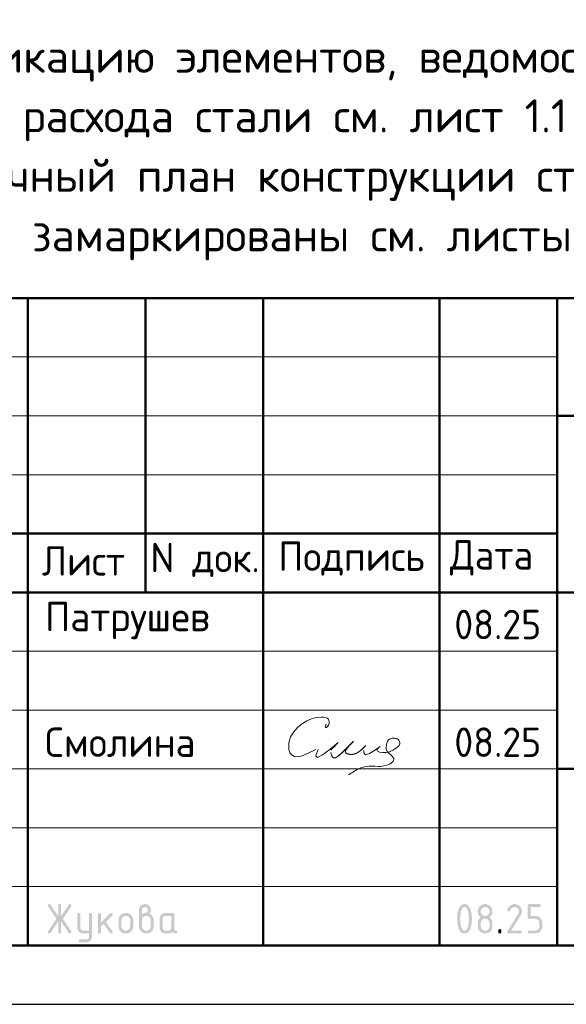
# Model space of a CAD drawing. Header units: millimetres. Extents: x 0 to 50400, y 0 to 35640.
# Tile 8 of 12: x 29917 to 35493, y 0 to 10039. Entities that reach past the tile are written whole.
import ezdxf

# ---------------------------------------------------------------- set-up
doc = ezdxf.new("R2010")
doc.units = ezdxf.units.MM
doc.layers.add('Standard', color=7, linetype='Continuous', lineweight=25)
doc.styles.add('ISOCPEUR', font='txt')

msp = doc.modelspace()

# ---------------------------------------------------------------- hatches: boundary and pattern name
at = {"layer": 'Standard', "linetype": 'Continuous', "lineweight": 25, "transparency": 33554687}
for points in [[(30310, 844), (30233, 728), (30232, 726), (30230, 725), (30229, 724), (30227, 723), (30226, 722), (30224, 722), (30222, 722), (30220, 722), (30218, 722), (30217, 722), (30215, 722), (30214, 723), (30212, 723), (30211, 724), (30210, 724), (30209, 725), (30208, 726), (30207, 728), (30207, 729), (30206, 730), (30206, 732), (30206, 734), (30205, 735), (30205, 737), (30205, 739), (30206, 741), (30207, 743), (30208, 745), (30292, 871), (30208, 998), (30207, 1000), (30206, 1002), (30205, 1004), (30205, 1006), (30205, 1008), (30206, 1010), (30206, 1011), (30206, 1013), (30207, 1014), (30207, 1015), (30208, 1017), (30209, 1018), (30210, 1019), (30211, 1019), (30212, 1020), (30214, 1021), (30215, 1021), (30217, 1021), (30218, 1022), (30220, 1022), (30222, 1022), (30224, 1021), (30226, 1021), (30227, 1020), (30229, 1019), (30230, 1018), (30232, 1016), (30233, 1015), (30310, 899), (30310, 1007), (30310, 1008), (30310, 1010), (30311, 1012), (30311, 1013), (30312, 1015), (30312, 1016), (30313, 1017), (30314, 1018), (30315, 1019), (30316, 1019), (30317, 1020), (30319, 1021), (30320, 1021), (30322, 1021), (30323, 1022), (30325, 1022), (30327, 1022), (30329, 1021), (30330, 1021), (30332, 1021), (30333, 1020), (30334, 1019), (30336, 1019), (30337, 1018), (30337, 1017), (30338, 1016), (30339, 1015), (30339, 1013), (30340, 1012), (30340, 1010), (30340, 1008), (30340, 1007), (30340, 899), (30418, 1015), (30419, 1016), (30420, 1018), (30422, 1019), (30423, 1020), (30425, 1021), (30427, 1021), (30428, 1022), (30430, 1022), (30432, 1022), (30433, 1021), (30435, 1021), (30436, 1020), (30437, 1020), (30439, 1019), (30440, 1018), (30441, 1017), (30442, 1016), (30443, 1015), (30444, 1013), (30444, 1012), (30445, 1011), (30445, 1009), (30445, 1008), (30445, 1006), (30445, 1004), (30445, 1002), (30444, 1000), (30443, 998), (30358, 871), (30443, 745), (30444, 743), (30445, 741), (30445, 739), (30445, 737), (30445, 735), (30445, 734), (30445, 732), (30444, 731), (30444, 730), (30443, 728), (30442, 727), (30441, 726), (30440, 725), (30439, 724), (30438, 723), (30436, 723), (30435, 722), (30434, 722), (30432, 722), (30431, 722), (30429, 722), (30427, 722), (30425, 722), (30423, 723), (30422, 724), (30420, 725), (30419, 726), (30418, 728), (30340, 844), (30340, 737), (30340, 735), (30340, 733), (30340, 731), (30339, 730), (30339, 729), (30338, 727), (30337, 726), (30337, 725), (30336, 724), (30334, 724), (30333, 723), (30332, 722), (30330, 722), (30329, 722), (30327, 722), (30325, 722), (30323, 722), (30322, 722), (30320, 722), (30319, 722), (30317, 723), (30316, 724), (30315, 724), (30314, 725), (30313, 726), (30312, 727), (30312, 729), (30311, 730), (30311, 731), (30310, 733), (30310, 735), (30310, 737)], [(34965, 1022), (34968, 1022), (34972, 1021), (34976, 1021), (34980, 1020), (34983, 1019), (34987, 1018), (34990, 1017), (34993, 1016), (34997, 1015), (35000, 1013), (35003, 1011), (35006, 1009), (35009, 1007), (35012, 1005), (35015, 1002), (35018, 1000), (35020, 997), (35023, 994), (35025, 991), (35027, 988), (35029, 985), (35031, 982), (35033, 979), (35034, 975), (35035, 972), (35036, 969), (35038, 965), (35038, 962), (35039, 958), (35039, 954), (35040, 950), (35040, 947), (35040, 941), (35039, 936), (35038, 930), (35036, 925), (35034, 920), (35032, 914), (35029, 909), (35026, 903), (34931, 752), (35025, 752), (35026, 752), (35028, 751), (35030, 751), (35031, 751), (35033, 750), (35034, 749), (35035, 749), (35036, 748), (35037, 747), (35037, 746), (35038, 745), (35039, 743), (35039, 742), (35039, 740), (35040, 738), (35040, 737), (35040, 735), (35039, 733), (35039, 731), (35039, 730), (35038, 729), (35037, 727), (35037, 726), (35036, 725), (35035, 724), (35034, 724), (35033, 723), (35031, 722), (35030, 722), (35028, 722), (35026, 722), (35025, 722), (34905, 722), (34903, 722), (34901, 722), (34899, 722), (34898, 722), (34897, 723), (34895, 724), (34894, 724), (34893, 725), (34892, 726), (34892, 727), (34891, 729), (34891, 730), (34890, 731), (34890, 733), (34890, 735), (34890, 737), (34890, 739), (34890, 741), (34891, 743), (34892, 745), (35002, 922), (35004, 925), (35005, 928), (35007, 931), (35008, 934), (35009, 937), (35009, 940), (35010, 943), (35010, 946), (35010, 951), (35009, 955), (35008, 960), (35006, 964), (35005, 968), (35002, 971), (35000, 975), (34996, 978), (34993, 982), (34989, 984), (34986, 987), (34982, 988), (34978, 990), (34974, 991), (34969, 991), (34965, 991), (34961, 991), (34958, 991), (34955, 990), (34952, 989), (34949, 988), (34946, 986), (34943, 984), (34940, 982), (34937, 980), (34934, 977), (34931, 974), (34929, 970), (34926, 967), (34923, 963), (34920, 958), (34918, 954), (34917, 952), (34915, 951), (34914, 949), (34912, 948), (34911, 947), (34909, 947), (34907, 947), (34905, 947), (34903, 947), (34901, 947), (34899, 947), (34898, 947), (34897, 948), (34895, 949), (34894, 949), (34893, 950), (34892, 951), (34892, 952), (34891, 954), (34891, 955), (34890, 956), (34890, 958), (34890, 960), (34890, 961), (34890, 963), (34890, 965), (34890, 966), (34891, 968), (34894, 974), (34898, 980), (34902, 986), (34906, 991), (34910, 996), (34914, 1000), (34919, 1005), (34923, 1008), (34928, 1011), (34933, 1014), (34938, 1016), (34943, 1018), (34948, 1020), (34953, 1021), (34959, 1022)], [(35100, 887), (35100, 1007), (35100, 1008), (35100, 1010), (35100, 1012), (35100, 1013), (35101, 1015), (35102, 1016), (35102, 1017), (35103, 1018), (35104, 1019), (35105, 1019), (35107, 1020), (35108, 1021), (35109, 1021), (35111, 1021), (35113, 1022), (35114, 1022), (35219, 1022), (35221, 1022), (35223, 1021), (35224, 1021), (35226, 1021), (35227, 1020), (35228, 1019), (35229, 1019), (35230, 1018), (35231, 1017), (35232, 1016), (35233, 1014), (35233, 1013), (35234, 1012), (35234, 1010), (35234, 1008), (35234, 1007), (35234, 1005), (35234, 1003), (35234, 1001), (35233, 1000), (35233, 999), (35232, 997), (35231, 996), (35230, 995), (35229, 994), (35228, 994), (35227, 993), (35226, 992), (35224, 992), (35223, 992), (35221, 991), (35219, 991), (35130, 991), (35130, 902), (35174, 902), (35178, 902), (35182, 901), (35186, 901), (35189, 900), (35193, 900), (35196, 899), (35200, 897), (35203, 896), (35207, 895), (35210, 893), (35213, 891), (35216, 889), (35219, 887), (35222, 885), (35225, 882), (35227, 880), (35230, 877), (35232, 874), (35235, 871), (35237, 868), (35239, 865), (35241, 862), (35242, 859), (35244, 855), (35245, 852), (35246, 849), (35247, 845), (35248, 841), (35249, 838), (35249, 834), (35249, 830), (35249, 827), (35249, 797), (35249, 793), (35249, 789), (35249, 785), (35248, 782), (35247, 778), (35246, 775), (35245, 771), (35244, 768), (35242, 764), (35241, 761), (35239, 758), (35237, 755), (35235, 752), (35232, 749), (35230, 746), (35227, 743), (35224, 741), (35222, 738), (35219, 736), (35216, 734), (35213, 732), (35209, 730), (35206, 728), (35203, 727), (35200, 726), (35196, 725), (35193, 724), (35189, 723), (35186, 722), (35182, 722), (35178, 722), (35174, 722), (35114, 722), (35113, 722), (35111, 722), (35109, 722), (35108, 722), (35107, 723), (35105, 724), (35104, 724), (35103, 725), (35102, 726), (35102, 727), (35101, 729), (35100, 730), (35100, 731), (35100, 733), (35100, 735), (35100, 737), (35100, 738), (35100, 740), (35100, 742), (35100, 743), (35101, 745), (35102, 746), (35102, 747), (35103, 748), (35104, 749), (35105, 749), (35107, 750), (35108, 751), (35109, 751), (35111, 751), (35113, 752), (35114, 752), (35174, 752), (35179, 752), (35183, 752), (35188, 753), (35192, 755), (35196, 756), (35199, 759), (35203, 761), (35206, 765), (35209, 768), (35212, 772), (35214, 775), (35216, 779), (35218, 783), (35218, 788), (35219, 792), (35219, 797), (35219, 827), (35219, 831), (35218, 836), (35218, 840), (35216, 844), (35214, 848), (35212, 851), (35209, 855), (35206, 858), (35203, 862), (35199, 864), (35195, 867), (35192, 868), (35188, 870), (35183, 871), (35179, 872), (35174, 872), (35114, 872), (35113, 872), (35111, 872), (35109, 872), (35108, 872), (35107, 873), (35105, 874), (35104, 874), (35103, 875), (35102, 876), (35102, 877), (35101, 879), (35100, 880), (35100, 881), (35100, 883), (35100, 885)], [(30625, 691), (30625, 722), (30565, 722), (30562, 722), (30559, 722), (30556, 722), (30553, 723), (30550, 723), (30547, 724), (30545, 725), (30542, 726), (30539, 727), (30537, 728), (30534, 730), (30532, 731), (30529, 733), (30527, 735), (30525, 737), (30523, 739), (30521, 741), (30519, 744), (30517, 746), (30515, 748), (30513, 751), (30512, 753), (30511, 756), (30510, 758), (30509, 761), (30508, 764), (30507, 767), (30506, 769), (30506, 772), (30506, 775), (30505, 778), (30505, 781), (30505, 916), (30505, 918), (30506, 920), (30506, 922), (30506, 923), (30507, 924), (30507, 926), (30508, 927), (30509, 928), (30510, 929), (30511, 929), (30512, 930), (30514, 930), (30515, 931), (30517, 931), (30518, 931), (30520, 931), (30522, 931), (30524, 931), (30526, 931), (30527, 930), (30528, 930), (30530, 929), (30531, 929), (30532, 928), (30533, 927), (30533, 926), (30534, 924), (30534, 923), (30535, 922), (30535, 920), (30535, 918), (30535, 916), (30535, 782), (30535, 779), (30536, 776), (30536, 773), (30538, 770), (30539, 768), (30540, 765), (30542, 763), (30544, 760), (30546, 758), (30549, 757), (30551, 755), (30554, 754), (30557, 753), (30559, 752), (30562, 752), (30565, 752), (30625, 752), (30625, 916), (30625, 918), (30625, 920), (30625, 922), (30626, 923), (30626, 924), (30627, 926), (30628, 927), (30629, 928), (30630, 929), (30631, 929), (30632, 930), (30633, 930), (30635, 931), (30636, 931), (30638, 931), (30640, 931), (30642, 931), (30644, 931), (30645, 931), (30647, 930), (30648, 930), (30649, 929), (30650, 929), (30651, 928), (30652, 927), (30653, 926), (30654, 924), (30654, 923), (30655, 922), (30655, 920), (30655, 918), (30655, 916), (30655, 692), (30655, 688), (30655, 685), (30655, 682), (30654, 680), (30653, 677), (30653, 674), (30652, 671), (30651, 669), (30650, 666), (30648, 663), (30647, 661), (30645, 658), (30644, 656), (30642, 654), (30640, 651), (30638, 649), (30636, 647), (30634, 645), (30631, 643), (30629, 641), (30627, 640), (30624, 638), (30621, 637), (30619, 636), (30616, 635), (30613, 634), (30611, 633), (30608, 633), (30605, 632), (30602, 632), (30599, 632), (30596, 632), (30535, 632), (30534, 632), (30532, 632), (30530, 632), (30529, 633), (30527, 633), (30526, 634), (30525, 634), (30524, 635), (30523, 636), (30522, 638), (30522, 639), (30521, 640), (30521, 642), (30521, 643), (30520, 645), (30520, 647), (30520, 648), (30521, 650), (30521, 651), (30522, 652), (30522, 654), (30523, 655), (30524, 656), (30525, 657), (30526, 658), (30527, 659), (30529, 660), (30530, 661), (30531, 661), (30533, 661), (30534, 662), (30535, 662), (30595, 662), (30598, 662), (30601, 662), (30604, 663), (30607, 664), (30609, 665), (30612, 666), (30614, 668), (30616, 670), (30619, 672), (30620, 675), (30622, 677), (30623, 680), (30624, 682), (30624, 685), (30625, 688)], [(30745, 833), (30840, 927), (30841, 928), (30842, 929), (30843, 930), (30844, 930), (30846, 931), (30847, 931), (30849, 931), (30850, 931), (30852, 931), (30854, 931), (30855, 931), (30857, 930), (30858, 930), (30859, 929), (30860, 929), (30861, 928), (30862, 927), (30863, 926), (30864, 924), (30864, 923), (30865, 922), (30865, 920), (30865, 918), (30865, 916), (30865, 915), (30865, 914), (30865, 912), (30864, 911), (30863, 910), (30863, 908), (30862, 907), (30861, 906), (30795, 840), (30862, 745), (30864, 743), (30864, 741), (30865, 739), (30865, 736), (30865, 734), (30865, 733), (30865, 731), (30864, 730), (30864, 728), (30863, 727), (30862, 726), (30861, 725), (30860, 724), (30859, 724), (30858, 723), (30857, 722), (30855, 722), (30854, 722), (30852, 722), (30850, 722), (30848, 722), (30846, 722), (30845, 722), (30843, 723), (30842, 724), (30840, 725), (30839, 726), (30838, 728), (30773, 819), (30745, 791), (30745, 737), (30745, 735), (30745, 733), (30745, 731), (30744, 730), (30744, 729), (30743, 727), (30742, 726), (30741, 725), (30741, 724), (30739, 724), (30738, 723), (30737, 722), (30735, 722), (30734, 722), (30732, 722), (30730, 722), (30728, 722), (30727, 722), (30725, 722), (30724, 722), (30722, 723), (30721, 724), (30720, 724), (30719, 725), (30718, 726), (30717, 727), (30717, 729), (30716, 730), (30716, 731), (30715, 733), (30715, 735), (30715, 737), (30715, 916), (30715, 918), (30715, 920), (30716, 922), (30716, 923), (30717, 924), (30717, 926), (30718, 927), (30719, 928), (30720, 929), (30721, 929), (30722, 930), (30724, 930), (30725, 931), (30727, 931), (30728, 931), (30730, 931), (30732, 931), (30734, 931), (30735, 931), (30737, 930), (30738, 930), (30739, 929), (30741, 929), (30741, 928), (30742, 927), (30743, 926), (30744, 924), (30744, 923), (30745, 922), (30745, 920), (30745, 918), (30745, 916)], [(34800, 752), (34800, 753), (34800, 755), (34800, 757), (34801, 758), (34801, 760), (34802, 761), (34803, 762), (34804, 763), (34804, 764), (34806, 765), (34807, 765), (34808, 766), (34810, 766), (34811, 766), (34813, 767), (34815, 767), (34817, 767), (34818, 766), (34820, 766), (34821, 766), (34823, 765), (34824, 765), (34825, 764), (34826, 763), (34827, 762), (34828, 761), (34828, 760), (34829, 758), (34829, 757), (34830, 755), (34830, 753), (34830, 752), (34830, 737), (34830, 735), (34830, 733), (34829, 731), (34829, 730), (34828, 729), (34828, 727), (34827, 726), (34826, 725), (34825, 724), (34824, 724), (34823, 723), (34821, 722), (34820, 722), (34818, 722), (34817, 722), (34815, 722), (34813, 722), (34811, 722), (34810, 722), (34808, 722), (34807, 723), (34806, 724), (34804, 724), (34804, 725), (34803, 726), (34802, 727), (34801, 729), (34801, 730), (34800, 731), (34800, 733), (34800, 735), (34800, 737)]]:
    msp.add_hatch(color=7, dxfattribs=at).paths.add_polyline_path(points, flags=16)
h = msp.add_hatch(color=7, dxfattribs=at)
h.paths.add_polyline_path([(31165, 916), (31170, 920), (31174, 923), (31179, 926), (31183, 928), (31188, 930), (31192, 931), (31196, 931), (31200, 931), (31202, 931), (31204, 932), (31207, 933), (31209, 934), (31211, 935), (31213, 937), (31215, 939), (31217, 942), (31219, 944), (31221, 947), (31222, 949), (31223, 952), (31224, 954), (31224, 957), (31225, 959), (31225, 961), (31225, 965), (31224, 968), (31224, 970), (31223, 973), (31222, 976), (31220, 978), (31218, 981), (31216, 983), (31214, 985), (31212, 987), (31209, 988), (31207, 989), (31204, 990), (31201, 991), (31198, 991), (31195, 991), (31192, 991), (31189, 991), (31186, 990), (31183, 989), (31181, 988), (31178, 987), (31176, 985), (31174, 983), (31171, 981), (31170, 978), (31168, 976), (31167, 973), (31166, 970), (31165, 967), (31165, 965), (31165, 961)])
h.paths.add_polyline_path([(31240, 925), (31245, 923), (31249, 920), (31254, 918), (31258, 914), (31262, 911), (31266, 907), (31269, 903), (31272, 898), (31275, 893), (31278, 888), (31280, 883), (31282, 878), (31283, 873), (31284, 868), (31285, 862), (31285, 857), (31285, 797), (31285, 793), (31284, 789), (31284, 785), (31283, 781), (31282, 778), (31281, 774), (31280, 771), (31279, 768), (31278, 764), (31276, 761), (31274, 758), (31272, 755), (31270, 752), (31268, 749), (31265, 746), (31263, 743), (31260, 741), (31257, 738), (31254, 736), (31251, 734), (31248, 732), (31245, 730), (31242, 728), (31238, 727), (31235, 726), (31232, 725), (31228, 724), (31225, 723), (31221, 722), (31217, 722), (31214, 722), (31210, 722), (31206, 722), (31202, 722), (31198, 722), (31195, 723), (31191, 724), (31188, 725), (31184, 726), (31181, 727), (31177, 728), (31174, 730), (31171, 732), (31168, 734), (31165, 736), (31162, 738), (31159, 741), (31157, 743), (31154, 746), (31151, 749), (31149, 752), (31147, 755), (31145, 758), (31143, 761), (31142, 764), (31140, 768), (31139, 771), (31138, 774), (31137, 778), (31136, 782), (31136, 785), (31135, 789), (31135, 793), (31135, 797), (31135, 962), (31135, 965), (31135, 968), (31135, 971), (31136, 974), (31136, 977), (31137, 979), (31138, 982), (31139, 985), (31140, 987), (31142, 990), (31143, 993), (31145, 995), (31146, 997), (31148, 1000), (31150, 1002), (31152, 1004), (31154, 1006), (31157, 1008), (31159, 1010), (31161, 1012), (31164, 1013), (31166, 1015), (31169, 1016), (31172, 1017), (31174, 1018), (31177, 1019), (31180, 1020), (31183, 1020), (31186, 1021), (31189, 1021), (31192, 1022), (31195, 1022), (31198, 1022), (31201, 1021), (31204, 1021), (31207, 1020), (31210, 1020), (31212, 1019), (31215, 1018), (31218, 1017), (31221, 1016), (31223, 1015), (31226, 1013), (31228, 1012), (31230, 1010), (31233, 1008), (31235, 1006), (31237, 1004), (31239, 1002), (31241, 1000), (31243, 997), (31245, 995), (31246, 992), (31248, 990), (31249, 987), (31250, 985), (31251, 982), (31252, 979), (31253, 976), (31253, 974), (31254, 971), (31254, 968), (31254, 965), (31254, 962), (31254, 956), (31254, 951), (31253, 946), (31251, 941), (31249, 937), (31246, 933), (31243, 929)], flags=16)
h.paths.add_polyline_path([(31254, 797), (31254, 857), (31254, 861), (31254, 866), (31253, 870), (31251, 874), (31250, 878), (31247, 881), (31245, 885), (31241, 888), (31238, 892), (31235, 894), (31231, 897), (31227, 898), (31223, 900), (31219, 901), (31214, 902), (31210, 902), (31205, 902), (31201, 901), (31196, 900), (31192, 898), (31188, 897), (31185, 894), (31181, 892), (31178, 888), (31175, 885), (31172, 881), (31170, 878), (31168, 874), (31167, 870), (31166, 866), (31165, 861), (31165, 857), (31165, 797), (31165, 792), (31166, 788), (31167, 783), (31168, 779), (31170, 775), (31172, 772), (31175, 768), (31178, 765), (31181, 761), (31185, 759), (31188, 756), (31192, 755), (31196, 753), (31201, 752), (31205, 752), (31210, 752), (31214, 752), (31219, 752), (31223, 753), (31227, 755), (31231, 757), (31235, 759), (31238, 761), (31241, 765), (31245, 768), (31247, 772), (31250, 775), (31251, 779), (31253, 783), (31254, 788), (31254, 792)])
h = msp.add_hatch(color=7, dxfattribs=at)
h.paths.add_polyline_path([(34500, 872), (34500, 881), (34499, 890), (34499, 899), (34498, 908), (34497, 916), (34495, 925), (34494, 934), (34492, 942), (34490, 948), (34489, 953), (34487, 959), (34485, 964), (34483, 968), (34481, 972), (34479, 976), (34477, 979), (34474, 982), (34472, 984), (34469, 987), (34467, 988), (34464, 990), (34461, 991), (34458, 991), (34455, 991), (34452, 991), (34449, 991), (34446, 990), (34443, 988), (34441, 987), (34438, 984), (34436, 982), (34433, 979), (34431, 976), (34429, 972), (34427, 968), (34425, 963), (34423, 959), (34422, 953), (34420, 948), (34418, 942), (34416, 933), (34415, 925), (34413, 916), (34412, 907), (34411, 898), (34411, 890), (34410, 881), (34410, 872), (34410, 862), (34411, 853), (34411, 844), (34412, 835), (34413, 827), (34415, 818), (34416, 810), (34418, 801), (34420, 795), (34421, 790), (34423, 784), (34425, 780), (34427, 775), (34429, 771), (34431, 767), (34433, 764), (34436, 761), (34438, 759), (34441, 756), (34443, 755), (34446, 753), (34449, 752), (34452, 752), (34455, 752), (34458, 752), (34461, 752), (34464, 753), (34467, 755), (34469, 756), (34472, 759), (34474, 761), (34477, 764), (34479, 767), (34481, 771), (34483, 775), (34485, 780), (34487, 784), (34489, 790), (34490, 795), (34492, 801), (34494, 810), (34495, 818), (34497, 827), (34498, 835), (34499, 844), (34499, 853), (34500, 862)])
h.paths.add_polyline_path([(34530, 872), (34530, 865), (34530, 858), (34529, 852), (34529, 846), (34529, 839), (34528, 833), (34527, 827), (34527, 822), (34526, 816), (34525, 810), (34524, 805), (34522, 799), (34521, 794), (34520, 789), (34518, 784), (34517, 779), (34514, 772), (34512, 765), (34509, 759), (34506, 754), (34502, 748), (34499, 744), (34495, 739), (34492, 736), (34488, 732), (34484, 730), (34479, 727), (34475, 725), (34470, 723), (34465, 722), (34460, 722), (34455, 722), (34450, 722), (34445, 722), (34440, 723), (34435, 725), (34431, 727), (34426, 730), (34422, 732), (34418, 736), (34414, 739), (34411, 744), (34408, 748), (34404, 754), (34401, 759), (34398, 765), (34396, 771), (34393, 779), (34392, 783), (34390, 789), (34389, 794), (34388, 799), (34386, 804), (34385, 810), (34384, 816), (34383, 821), (34383, 827), (34382, 833), (34381, 839), (34381, 846), (34381, 852), (34380, 858), (34380, 865), (34380, 872), (34380, 878), (34380, 885), (34381, 891), (34381, 898), (34381, 904), (34382, 910), (34383, 916), (34383, 922), (34384, 928), (34385, 933), (34386, 939), (34388, 944), (34389, 949), (34390, 954), (34392, 960), (34393, 964), (34396, 972), (34398, 978), (34401, 984), (34404, 989), (34408, 995), (34411, 999), (34414, 1004), (34418, 1007), (34422, 1011), (34426, 1014), (34431, 1016), (34435, 1018), (34440, 1020), (34445, 1021), (34450, 1022), (34455, 1022), (34460, 1022), (34465, 1021), (34470, 1020), (34475, 1018), (34479, 1016), (34484, 1013), (34488, 1011), (34492, 1007), (34495, 1004), (34499, 999), (34502, 995), (34506, 989), (34509, 984), (34512, 978), (34514, 971), (34517, 964), (34518, 959), (34520, 954), (34521, 949), (34522, 944), (34524, 938), (34525, 933), (34526, 927), (34527, 922), (34527, 916), (34528, 910), (34529, 904), (34529, 897), (34529, 891), (34530, 885), (34530, 878)], flags=16)
h = msp.add_hatch(color=7, dxfattribs=at)
h.paths.add_polyline_path([(34665, 752), (34670, 752), (34674, 752), (34678, 753), (34682, 755), (34686, 756), (34690, 759), (34693, 761), (34697, 765), (34700, 768), (34702, 772), (34705, 775), (34706, 779), (34708, 783), (34709, 788), (34710, 792), (34710, 797), (34710, 827), (34710, 831), (34709, 836), (34708, 840), (34706, 844), (34705, 848), (34702, 851), (34700, 855), (34697, 858), (34693, 862), (34690, 864), (34686, 867), (34682, 868), (34678, 870), (34674, 871), (34669, 872), (34665, 872), (34660, 872), (34656, 871), (34651, 870), (34647, 868), (34644, 867), (34640, 864), (34636, 862), (34633, 858), (34630, 855), (34627, 852), (34625, 848), (34623, 844), (34622, 840), (34621, 836), (34620, 831), (34620, 827), (34620, 797), (34620, 792), (34621, 788), (34622, 783), (34623, 779), (34625, 775), (34627, 772), (34630, 768), (34633, 765), (34636, 761), (34640, 759), (34644, 756), (34647, 755), (34651, 753), (34656, 752), (34660, 752)])
h.paths.add_polyline_path([(34665, 722), (34661, 722), (34657, 722), (34653, 722), (34650, 723), (34646, 724), (34643, 725), (34639, 726), (34636, 727), (34633, 728), (34630, 730), (34626, 732), (34623, 734), (34620, 736), (34617, 738), (34615, 741), (34612, 743), (34609, 746), (34607, 749), (34604, 752), (34602, 755), (34600, 758), (34599, 761), (34597, 764), (34595, 768), (34594, 771), (34593, 774), (34592, 778), (34591, 782), (34591, 785), (34590, 789), (34590, 793), (34590, 797), (34590, 827), (34590, 831), (34590, 836), (34591, 840), (34592, 844), (34593, 848), (34594, 852), (34596, 856), (34597, 860), (34599, 864), (34602, 867), (34604, 871), (34607, 874), (34610, 878), (34613, 881), (34616, 884), (34620, 887), (34616, 889), (34613, 892), (34610, 896), (34607, 899), (34604, 902), (34602, 906), (34599, 909), (34597, 913), (34596, 917), (34594, 921), (34593, 925), (34592, 929), (34591, 933), (34590, 937), (34590, 942), (34590, 947), (34590, 950), (34590, 954), (34591, 958), (34591, 962), (34592, 965), (34593, 969), (34594, 972), (34595, 975), (34597, 979), (34599, 982), (34600, 985), (34602, 988), (34604, 991), (34607, 994), (34609, 997), (34612, 1000), (34615, 1002), (34617, 1005), (34620, 1007), (34623, 1009), (34626, 1011), (34630, 1013), (34633, 1015), (34636, 1016), (34639, 1017), (34643, 1018), (34646, 1019), (34650, 1020), (34653, 1021), (34657, 1021), (34661, 1022), (34665, 1022), (34669, 1022), (34672, 1021), (34676, 1021), (34680, 1020), (34683, 1019), (34687, 1018), (34690, 1017), (34694, 1016), (34697, 1015), (34700, 1013), (34703, 1011), (34706, 1009), (34709, 1007), (34712, 1005), (34715, 1002), (34718, 1000), (34721, 997), (34723, 994), (34725, 991), (34727, 988), (34729, 985), (34731, 982), (34733, 979), (34734, 975), (34736, 972), (34737, 969), (34738, 965), (34738, 962), (34739, 958), (34739, 954), (34740, 950), (34740, 947), (34740, 942), (34739, 937), (34739, 933), (34738, 929), (34737, 925), (34735, 921), (34734, 917), (34732, 913), (34730, 909), (34728, 906), (34726, 902), (34723, 899), (34720, 896), (34717, 892), (34713, 889), (34710, 887), (34715, 882), (34719, 878), (34724, 873), (34727, 868), (34731, 863), (34733, 858), (34735, 852), (34737, 846), (34737, 845), (34738, 843), (34738, 841), (34738, 839), (34738, 836), (34739, 834), (34739, 831), (34739, 828), (34739, 825), (34739, 821), (34739, 818), (34740, 814), (34740, 810), (34740, 806), (34740, 801), (34740, 797), (34740, 793), (34739, 789), (34739, 785), (34738, 782), (34738, 778), (34737, 774), (34736, 771), (34734, 768), (34733, 764), (34731, 761), (34729, 758), (34727, 755), (34725, 752), (34723, 749), (34721, 746), (34718, 743), (34715, 741), (34712, 738), (34709, 736), (34706, 734), (34703, 732), (34700, 730), (34697, 728), (34694, 727), (34690, 726), (34687, 725), (34683, 724), (34680, 723), (34676, 722), (34672, 722), (34669, 722)], flags=16)
h.paths.add_polyline_path([(34665, 901), (34670, 901), (34674, 902), (34678, 903), (34682, 905), (34686, 906), (34690, 909), (34693, 911), (34697, 915), (34700, 918), (34702, 921), (34705, 925), (34706, 929), (34708, 933), (34709, 937), (34710, 942), (34710, 946), (34710, 951), (34709, 955), (34708, 960), (34706, 964), (34705, 968), (34702, 971), (34700, 975), (34697, 978), (34693, 982), (34690, 984), (34686, 987), (34682, 988), (34678, 990), (34674, 991), (34669, 991), (34665, 991), (34660, 991), (34656, 991), (34651, 990), (34647, 988), (34644, 987), (34640, 984), (34636, 982), (34633, 978), (34630, 975), (34627, 971), (34625, 968), (34623, 964), (34622, 960), (34621, 956), (34620, 951), (34620, 946), (34620, 942), (34621, 937), (34622, 933), (34623, 929), (34625, 925), (34627, 921), (34630, 918), (34633, 915), (34636, 911), (34640, 909), (34644, 906), (34647, 905), (34651, 903), (34656, 902), (34660, 901)])
h = msp.add_hatch(color=7, dxfattribs=at)
h.paths.add_polyline_path([(30925, 796), (30925, 856), (30925, 860), (30925, 864), (30926, 868), (30926, 871), (30927, 875), (30928, 878), (30929, 882), (30930, 885), (30932, 889), (30934, 892), (30935, 895), (30937, 898), (30939, 901), (30942, 904), (30944, 907), (30947, 909), (30950, 912), (30952, 915), (30955, 917), (30958, 919), (30961, 921), (30965, 923), (30968, 925), (30971, 926), (30974, 927), (30978, 928), (30981, 929), (30985, 930), (30988, 931), (30992, 931), (30996, 931), (31000, 931), (31004, 931), (31008, 931), (31011, 931), (31015, 930), (31019, 929), (31022, 928), (31026, 927), (31029, 926), (31032, 925), (31035, 923), (31039, 921), (31042, 919), (31045, 917), (31047, 915), (31050, 912), (31053, 910), (31056, 907), (31058, 904), (31060, 901), (31063, 898), (31065, 895), (31066, 892), (31068, 889), (31069, 886), (31071, 882), (31072, 879), (31073, 875), (31073, 872), (31074, 868), (31074, 864), (31075, 860), (31075, 856), (31075, 796), (31075, 793), (31074, 789), (31074, 785), (31073, 781), (31073, 778), (31072, 774), (31071, 771), (31069, 768), (31068, 764), (31066, 761), (31064, 758), (31062, 755), (31060, 752), (31058, 749), (31056, 746), (31053, 743), (31050, 741), (31047, 738), (31044, 736), (31041, 734), (31038, 732), (31035, 730), (31032, 728), (31029, 727), (31025, 726), (31022, 725), (31018, 724), (31015, 723), (31011, 722), (31007, 722), (31004, 722), (31000, 722), (30996, 722), (30992, 722), (30988, 722), (30985, 723), (30981, 724), (30978, 725), (30974, 726), (30971, 727), (30968, 728), (30965, 730), (30961, 732), (30958, 734), (30955, 736), (30952, 738), (30950, 741), (30947, 743), (30944, 746), (30942, 749), (30939, 752), (30937, 755), (30935, 758), (30934, 761), (30932, 764), (30930, 768), (30929, 771), (30928, 774), (30927, 778), (30926, 781), (30926, 785), (30925, 789), (30925, 793)], flags=16)
h.paths.add_polyline_path([(31045, 797), (31045, 857), (31045, 861), (31044, 866), (31043, 870), (31041, 874), (31040, 878), (31037, 881), (31035, 885), (31032, 888), (31028, 892), (31025, 894), (31021, 897), (31017, 898), (31013, 900), (31009, 901), (31004, 902), (31000, 902), (30995, 902), (30991, 901), (30987, 900), (30983, 898), (30979, 897), (30975, 894), (30971, 892), (30968, 888), (30965, 885), (30962, 881), (30960, 878), (30958, 874), (30957, 870), (30956, 866), (30955, 861), (30955, 857), (30955, 797), (30955, 792), (30956, 788), (30957, 783), (30958, 779), (30960, 775), (30962, 772), (30965, 768), (30968, 765), (30971, 761), (30975, 759), (30979, 756), (30983, 755), (30986, 753), (30991, 752), (30995, 752), (31000, 752), (31004, 752), (31009, 752), (31013, 753), (31017, 755), (31021, 757), (31025, 759), (31028, 761), (31032, 765), (31035, 768), (31037, 772), (31040, 775), (31041, 779), (31043, 783), (31044, 788), (31045, 792)])
h = msp.add_hatch(color=7, dxfattribs=at)
h.paths.add_polyline_path([(31464, 901), (31405, 901), (31401, 901), (31399, 901), (31396, 900), (31393, 899), (31390, 898), (31388, 896), (31386, 895), (31383, 893), (31381, 890), (31380, 888), (31378, 886), (31377, 883), (31376, 880), (31375, 877), (31375, 874), (31375, 871), (31375, 782), (31375, 778), (31375, 776), (31376, 773), (31377, 770), (31378, 768), (31380, 765), (31381, 763), (31384, 760), (31386, 758), (31388, 757), (31391, 755), (31393, 754), (31396, 753), (31399, 752), (31402, 752), (31405, 752), (31434, 752), (31438, 752), (31440, 752), (31443, 753), (31446, 754), (31449, 755), (31451, 757), (31453, 758), (31456, 760), (31458, 763), (31459, 765), (31461, 767), (31462, 770), (31463, 773), (31464, 776), (31464, 778), (31464, 782)])
h.paths.add_polyline_path([(31524, 737), (31524, 735), (31524, 733), (31524, 731), (31523, 730), (31523, 729), (31522, 727), (31522, 726), (31521, 725), (31520, 724), (31519, 724), (31517, 723), (31516, 722), (31515, 722), (31513, 722), (31511, 722), (31509, 722), (31504, 722), (31499, 723), (31495, 724), (31490, 726), (31486, 728), (31482, 730), (31478, 733), (31475, 737), (31471, 733), (31466, 730), (31462, 728), (31457, 726), (31452, 724), (31446, 723), (31441, 722), (31434, 722), (31405, 722), (31401, 722), (31398, 722), (31395, 722), (31392, 723), (31390, 723), (31387, 724), (31384, 725), (31381, 726), (31379, 727), (31376, 728), (31374, 730), (31371, 731), (31369, 733), (31366, 735), (31364, 737), (31362, 739), (31360, 741), (31358, 743), (31356, 746), (31354, 748), (31353, 751), (31351, 753), (31350, 756), (31349, 758), (31348, 761), (31347, 764), (31346, 766), (31346, 769), (31345, 772), (31345, 775), (31345, 778), (31345, 781), (31345, 871), (31345, 875), (31345, 878), (31345, 881), (31346, 884), (31346, 886), (31347, 889), (31348, 892), (31349, 895), (31350, 897), (31351, 900), (31353, 902), (31354, 905), (31356, 907), (31358, 910), (31360, 912), (31362, 914), (31364, 916), (31366, 918), (31369, 920), (31371, 922), (31374, 923), (31376, 925), (31379, 926), (31381, 927), (31384, 928), (31387, 929), (31390, 930), (31392, 930), (31395, 931), (31398, 931), (31401, 931), (31405, 931), (31479, 931), (31481, 931), (31483, 931), (31485, 931), (31486, 930), (31487, 930), (31489, 929), (31490, 929), (31491, 928), (31492, 927), (31492, 926), (31493, 924), (31493, 923), (31494, 922), (31494, 920), (31494, 918), (31494, 916), (31494, 767), (31494, 765), (31495, 763), (31495, 761), (31495, 760), (31496, 759), (31496, 757), (31497, 756), (31498, 755), (31499, 754), (31500, 754), (31501, 753), (31503, 752), (31504, 752), (31506, 752), (31508, 752), (31509, 752), (31511, 752), (31513, 751), (31515, 751), (31516, 751), (31517, 750), (31519, 749), (31520, 749), (31521, 748), (31522, 747), (31522, 746), (31523, 744), (31523, 743), (31524, 742), (31524, 740), (31524, 738)], flags=16)

# ---------------------------------------------------------------- linework, layer by layer
at = {"layer": 'Standard', "color": 7, "linetype": 'Continuous', "lineweight": 50, "transparency": 33554687}
for p, q in [((27600, 7200), (49800, 7200)), ((30000, 600), (30000, 7200)), ((31200, 4200), (31200, 7200)), ((32400, 600), (32400, 7200)), ((34200, 600), (34200, 7200)), ((35400, 600), (35400, 7200)), ((35400, 6000), (49800, 6000)), ((27600, 4800), (35400, 4800)), ((27600, 4800), (35400, 4800)), ((27600, 4200), (35400, 4200)), ((27600, 4200), (35400, 4200)), ((35400, 4200), (49800, 4200)), ((35400, 2400), (49800, 2400))]:
    msp.add_line(p, q, dxfattribs=at)
at = {"layer": 'Standard', "color": 7, "linetype": 'Continuous', "lineweight": 13, "transparency": 33554687}
for p, q in [((27600, 6600), (35400, 6600)), ((27600, 6000), (35400, 6000)), ((27600, 5400), (35400, 5400)), ((27600, 3600), (35400, 3600)), ((27600, 3000), (35400, 3000)), ((27600, 3000), (35400, 3000)), ((27600, 2400), (35400, 2400)), ((27600, 2400), (35400, 2400)), ((27600, 1800), (35400, 1800)), ((27600, 1200), (35400, 1200))]:
    msp.add_line(p, q, dxfattribs=at)
at = {"layer": 'Standard', "color": 7, "linetype": 'Continuous', "lineweight": 25, "transparency": 33554687}
msp.add_line((27600, 600), (49800, 600), dxfattribs=at)
msp.add_line((27600, 600), (49800, 600), dxfattribs=at)
msp.add_line((27600, 600), (49800, 600), dxfattribs=at)
msp.add_lwpolyline([(0, 0), (50400, 0), (50400, 35640), (0, 35640), (0, 0)], close=True, dxfattribs=at)
at = {"layer": 'Standard', "color": 7, "linetype": 'Continuous', "lineweight": 13, "transparency": 33554687}
msp.add_lwpolyline([(50400, 35640), (0, 35640), (0, 0), (50400, 0), (50400, 35640)], dxfattribs=at)
at = {"layer": 'Standard', "color": 7, "linetype": 'Continuous', "lineweight": 50, "transparency": 33554687}
msp.add_lwpolyline([(2400, 35040), (49800, 35040), (49800, 600), (2400, 600), (2400, 35040)], close=True, dxfattribs=at)
at = {"layer": 'Standard', "color": 7, "linetype": 'Continuous', "lineweight": 25, "transparency": 33554687}
msp.add_lwpolyline([(49800, 7200), (27600, 7200), (27600, 600), (49800, 600), (49800, 7200)], dxfattribs=at)
at = {"layer": 'Standard', "color": 250, "linetype": 'Continuous', "lineweight": 18, "true_color": 0x2d2d2d, "transparency": 33554687}
for points in [[(33040, 2857), (33039, 2844), (33038, 2833), (33038, 2825), (33040, 2821), (33045, 2822), (33052, 2828), (33059, 2836), (33066, 2846), (33073, 2863), (33075, 2879), (33072, 2894), (33066, 2906), (33053, 2917), (33036, 2924), (33016, 2928), (32995, 2929), (32941, 2925), (32892, 2911), (32846, 2890), (32802, 2862), (32754, 2824), (32712, 2779), (32680, 2726), (32663, 2666), (32661, 2632), (32664, 2599), (32672, 2569), (32685, 2546), (32728, 2523), (32788, 2531), (32860, 2559), (32937, 2597)], [(33593, 2627), (33581, 2618), (33570, 2609), (33562, 2600), (33559, 2593), (33566, 2580), (33589, 2571), (33620, 2567), (33652, 2567), (33679, 2572), (33702, 2580), (33722, 2591), (33744, 2604), (33760, 2615), (33776, 2626), (33788, 2639), (33794, 2655), (33795, 2668), (33792, 2681), (33786, 2692), (33777, 2701), (33770, 2705), (33762, 2708), (33753, 2710), (33745, 2711), (33736, 2712), (33727, 2713), (33718, 2713), (33709, 2711), (33697, 2707), (33686, 2701), (33676, 2693), (33668, 2683), (33664, 2673), (33661, 2662), (33659, 2650), (33658, 2638), (33656, 2625), (33655, 2613), (33655, 2601), (33658, 2590), (33664, 2578), (33675, 2568), (33687, 2558), (33700, 2547), (33713, 2535), (33725, 2521), (33732, 2506), (33733, 2492), (33728, 2480), (33718, 2469), (33705, 2459), (33691, 2450), (33661, 2437), (33632, 2430), (33602, 2426), (33573, 2426), (33543, 2427), (33512, 2428), (33482, 2428), (33453, 2426), (33405, 2414), (33359, 2393), (33315, 2367), (33271, 2338)], [(32961, 2597), (32954, 2579), (32947, 2563), (32942, 2548), (32939, 2535), (32955, 2518), (33005, 2544), (33080, 2599), (33166, 2668)], [(33446, 2639), (33446, 2638), (33445, 2638), (33444, 2637), (33444, 2636), (33435, 2626), (33425, 2617), (33416, 2607), (33407, 2598), (33400, 2593), (33394, 2587), (33388, 2582), (33381, 2577), (33376, 2573), (33370, 2570), (33365, 2566), (33359, 2563), (33354, 2561), (33349, 2558), (33343, 2556), (33338, 2554), (33333, 2553), (33328, 2551), (33322, 2550), (33317, 2549), (33312, 2548), (33307, 2548), (33302, 2548), (33297, 2548), (33291, 2548), (33286, 2548), (33281, 2549), (33276, 2550), (33271, 2551), (33267, 2552), (33263, 2553), (33259, 2554), (33256, 2555), (33254, 2557), (33251, 2558), (33249, 2559), (33248, 2561), (33246, 2562), (33245, 2563), (33244, 2564), (33243, 2566), (33242, 2567), (33242, 2568), (33241, 2569), (33241, 2571), (33240, 2573), (33240, 2574), (33240, 2576), (33240, 2578), (33240, 2580), (33241, 2582), (33241, 2584), (33243, 2587), (33244, 2590), (33245, 2594), (33247, 2597), (33250, 2601), (33253, 2606), (33256, 2611), (33260, 2616), (33266, 2624), (33273, 2632), (33280, 2639), (33287, 2647), (33295, 2654), (33304, 2662), (33312, 2670), (33320, 2679), (33320, 2679), (33321, 2679), (33321, 2680), (33321, 2680), (33321, 2680), (33321, 2680), (33321, 2680), (33321, 2680), (33321, 2680), (33321, 2680), (33321, 2680), (33321, 2680), (33321, 2680), (33321, 2680), (33321, 2680), (33321, 2680), (33321, 2680), (33321, 2680), (33321, 2680), (33321, 2680), (33321, 2679), (33321, 2679), (33321, 2679), (33321, 2679), (33306, 2666), (33292, 2653), (33279, 2639), (33267, 2625), (33248, 2606), (33230, 2587), (33210, 2569), (33190, 2551), (33184, 2545), (33177, 2539), (33170, 2533), (33162, 2528), (33158, 2525), (33154, 2522), (33149, 2519), (33145, 2517), (33142, 2516), (33139, 2514), (33136, 2513), (33133, 2513), (33131, 2512), (33128, 2512), (33126, 2512), (33124, 2512), (33123, 2512), (33121, 2512), (33119, 2513), (33118, 2513), (33116, 2514), (33115, 2515), (33113, 2516), (33112, 2517), (33110, 2518), (33109, 2519), (33108, 2521), (33106, 2523), (33105, 2526), (33103, 2529), (33101, 2532), (33100, 2535), (33097, 2543), (33095, 2551), (33092, 2559), (33090, 2567)], [(33090, 2567), (33094, 2553), (33098, 2540), (33103, 2529), (33108, 2520), (33130, 2512), (33160, 2526), (33195, 2556), (33235, 2594), (33269, 2627), (33298, 2656), (33317, 2675), (33320, 2679), (33314, 2673), (33304, 2664), (33291, 2651), (33278, 2636), (33260, 2616), (33247, 2597), (33240, 2579), (33244, 2565), (33251, 2558), (33261, 2553), (33274, 2550), (33287, 2548), (33318, 2549), (33346, 2557), (33372, 2571), (33395, 2588), (33409, 2600), (33422, 2613), (33434, 2626), (33446, 2639)], [(33166, 2668), (33147, 2649), (33128, 2630), (33109, 2611), (33090, 2591)], [(33429, 2588), (33429, 2582), (33429, 2575), (33429, 2569), (33429, 2564), (33446, 2545), (33484, 2556), (33535, 2587), (33593, 2627)]]:
    msp.add_lwpolyline(points, dxfattribs=at)

# ---------------------------------------------------------------- texts
at = {"layer": 'Standard', "color": 7, "linetype": 'Continuous', "lineweight": 13, "transparency": 33554687, "insert": (27600, 9834), "char_height": 336, "width": 12891.48, "attachment_point": 1, "line_spacing_factor": 1.084337}
msp.add_mtext('\\A1;{\\fISOCPEUR|i0|b0;\\H335.999994;\\W1.000000;\\C7;1. Спецификацию элементов, ведомость деталей см. лист 8}\\P{\\fISOCPEUR|i0|b0;\\H335.999994;\\W1.000000;\\C7;Ведомость расхода стали см. лист 1.1}\\P{\\fISOCPEUR|i0|b0;\\H335.999994;\\W1.000000;\\C7;2. Опалубочный план конструкции стен см. лист 2}\\P{\\fISOCPEUR|i0|b0;\\H335.999994;\\W1.000000;\\C7;3. Сечения замаркированы см. листы 3...6}\\P', dxfattribs=at)
at = {"layer": 'Standard', "color": 7, "linetype": 'Continuous', "lineweight": 25, "transparency": 33554687, "char_height": 300, "attachment_point": 7, "style": 'ISOCPEUR'}
for s, insert, width in [('\\W0.94;Лист', (30143, 4371), 1040.31), ('\\W0.95;N док.', (31251, 4357), 1281.75), ('\\W0.96;Подпись', (32555, 4371), 1613.14), ('\\W0.94;Дата', (34305, 4371), 1161.28), ('\\W0.97;Патрушев', (30175, 3722), 2004.22), ('\\W0.94;08.25', (34350, 3722), 1070.02), ('\\W0.96;Смолина', (30175, 2522), 1673.19), ('\\W0.94;08.25', (34350, 2522), 1070.02)]:
    msp.add_mtext(s, dxfattribs=dict(at, insert=insert, width=width))

doc.saveas('drawing.dxf')
